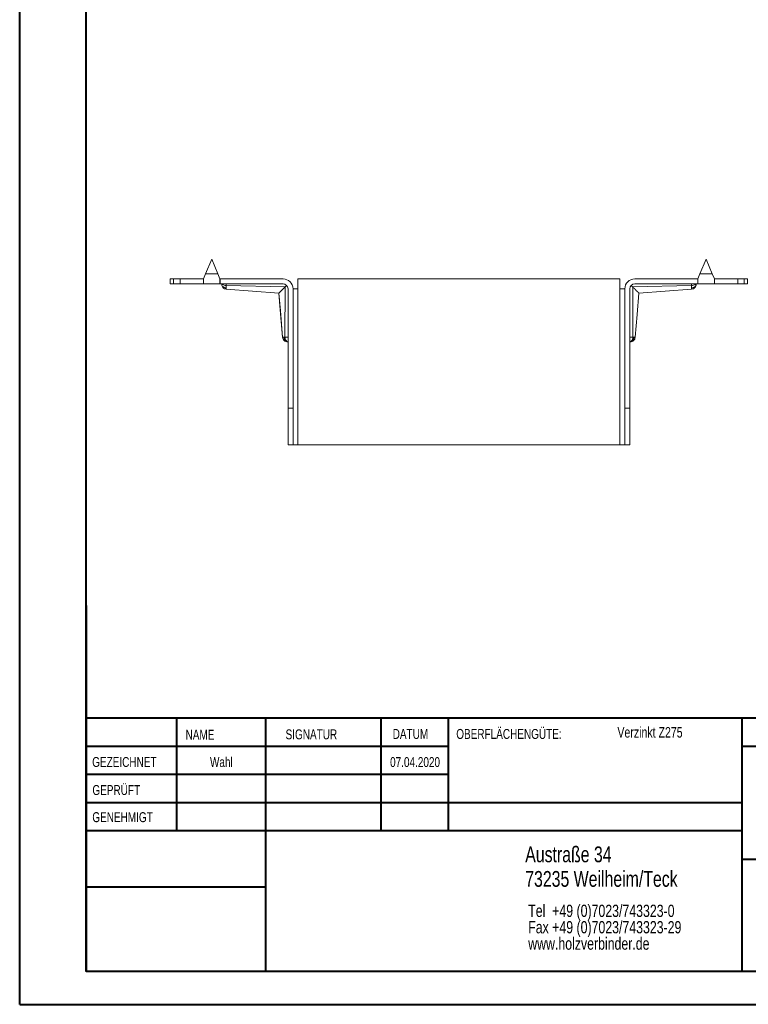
# Model space of a CAD drawing. Header units: millimetres. Extents: x 0 to 210, y 0 to 297.
# Tile 1 of 9: x 0 to 110, y 0 to 149. Entities that reach past the tile are written whole.
import ezdxf

# ---------------------------------------------------------------- set-up
doc = ezdxf.new("R2010")
doc.units = ezdxf.units.MM
doc.styles.add('SLDTEXTSTYLE0', font='TXT', dxfattribs={"width": 0.75})

# ---------------------------------------------------------------- blocks, each defined once
blk = doc.blocks.new('SW_NOTE_0')
at = {"color": 0, "linetype": 'Continuous', "lineweight": 0, "char_height": 1.8521, "attachment_point": 1, "style": 'SLDTEXTSTYLE0'}
for s, insert in [('Tel  +49 (0)7023/743323-0', (0, 2.39)), ('Fax +49 (0)7023/743323-29', (0, -0.08)), ('www.holzverbinder.de', (0, -2.55))]:
    blk.add_mtext(s, dxfattribs=dict(at, insert=insert))

msp = doc.modelspace()

# ---------------------------------------------------------------- linework, layer by layer
at = {"color": 7, "linetype": 'Continuous', "lineweight": 40}
for p, q in [((0.08, 0.21), (0.08, 297.21)), ((10.08, 5.21), (10.08, 292.21)), ((10.11, 60.37), (10.11, 5.12)), ((205.08, 43.37), (10.11, 43.37)), ((23.71, 43.37), (23.71, 26.37)), ((37.1, 43.37), (37.1, 5.12)), ((54.51, 43.37), (54.51, 26.37)), ((64.71, 26.37), (64.71, 43.37)), ((108.91, 43.37), (108.91, 5.12)), ((64.71, 39.1), (10.11, 39.1)), ((205.08, 39.12), (108.91, 39.12)), ((64.71, 34.87), (10.11, 34.87)), ((108.91, 30.62), (10.11, 30.62)), ((108.91, 26.37), (10.11, 26.37)), ((108.91, 22.12), (205.08, 22.12)), ((37.1, 17.87), (10.11, 17.87)), ((10.11, 13.71), (10.08, 13.71)), ((10.11, 9.46), (10.08, 9.46)), ((10.08, 5.21), (205.08, 5.21)), ((0.08, 0.21), (210.08, 0.21))]:
    msp.add_line(p, q, dxfattribs=at)
at = {"color": 7, "linetype": 'Continuous', "lineweight": 15}
for p, q in [((28.07, 110.37), (29.01, 112.62)), ((29.01, 112.62), (29.94, 110.37)), ((102.57, 110.37), (103.51, 112.62)), ((103.51, 112.62), (104.44, 110.37)), ((28.07, 110.37), (27.76, 109.62)), ((29.94, 110.37), (28.07, 110.37)), ((30.25, 109.62), (29.94, 110.37)), ((102.57, 110.37), (102.26, 109.62)), ((104.44, 110.37), (102.57, 110.37)), ((104.75, 109.62), (104.44, 110.37)), ((22.76, 109.62), (22.76, 108.87)), ((22.76, 109.62), (23.26, 109.62)), ((22.76, 108.87), (22.76, 109.62)), ((23.26, 108.87), (22.76, 108.87)), ((23.26, 108.87), (23.26, 109.62)), ((23.26, 109.62), (24.26, 109.62)), ((24.26, 108.87), (23.26, 108.87)), ((24.26, 109.62), (24.26, 108.87)), ((24.26, 109.62), (27.76, 109.62)), ((27.76, 108.87), (24.26, 108.87)), ((27.76, 108.87), (27.76, 109.62)), ((27.76, 109.62), (27.76, 108.87)), ((27.76, 109.62), (27.76, 109.62)), ((30.25, 108.87), (27.76, 108.87)), ((27.76, 108.87), (27.76, 108.87)), ((30.25, 108.87), (30.25, 109.62)), ((30.25, 109.62), (30.26, 109.62)), ((30.26, 108.87), (30.25, 108.87)), ((39.76, 109.62), (30.26, 109.62)), ((30.26, 109.62), (30.26, 108.87)), ((30.26, 108.87), (39.76, 108.87)), ((31.19, 108.63), (31.19, 108.87)), ((40.09, 108.44), (31.19, 108.63)), ((40.05, 100.81), (40.06, 108.41)), ((42.01, 109.62), (42.01, 108.12)), ((90.51, 109.62), (42.01, 109.62)), ((90.51, 108.12), (90.51, 109.62)), ((101.32, 108.63), (92.42, 108.44)), ((92.45, 108.41), (92.46, 100.81)), ((102.26, 109.62), (92.76, 109.62)), ((92.76, 108.87), (102.26, 108.87)), ((101.32, 108.87), (101.32, 108.63)), ((102.26, 108.87), (102.26, 109.62)), ((102.26, 109.62), (102.26, 108.87)), ((102.26, 109.62), (102.26, 109.62)), ((104.75, 108.87), (102.26, 108.87)), ((102.26, 108.87), (102.26, 108.87)), ((104.75, 108.87), (104.75, 109.62)), ((104.75, 109.62), (104.76, 109.62)), ((104.76, 108.87), (104.75, 108.87)), ((104.76, 109.62), (104.76, 108.87)), ((104.76, 109.62), (108.26, 109.62)), ((108.26, 108.87), (104.76, 108.87)), ((108.26, 108.87), (108.26, 109.62)), ((108.26, 109.62), (109.26, 109.62)), ((109.26, 108.87), (108.26, 108.87)), ((109.26, 108.87), (109.26, 109.62)), ((109.26, 109.62), (109.76, 109.62)), ((109.76, 108.87), (109.26, 108.87)), ((109.76, 108.87), (109.76, 109.62)), ((109.76, 109.62), (109.76, 108.87)), ((31.19, 108.07), (39.13, 107.47)), ((31.19, 108.07), (39.13, 107.47)), ((31.19, 108.07), (39.13, 107.47)), ((40.51, 90.12), (40.51, 108.12)), ((41.26, 108.12), (41.26, 90.12)), ((42.01, 108.12), (41.26, 108.12)), ((42.01, 108.12), (42.01, 84.62)), ((90.51, 84.62), (90.51, 108.12)), ((91.26, 108.12), (90.51, 108.12)), ((91.26, 90.12), (91.26, 108.12)), ((92.01, 90.12), (92.01, 108.12)), ((93.39, 107.47), (101.32, 108.07)), ((93.39, 107.47), (93.39, 107.47)), ((93.39, 107.47), (93.39, 107.47)), ((93.39, 107.47), (93.39, 107.47)), ((40.51, 90.12), (41.26, 90.12)), ((40.51, 84.62), (40.51, 90.12)), ((41.26, 90.12), (41.26, 84.62)), ((91.26, 90.12), (92.01, 90.12)), ((91.26, 84.62), (91.26, 90.12)), ((92.01, 90.12), (92.01, 84.62)), ((40.51, 84.62), (41.26, 84.62)), ((42.01, 84.62), (41.26, 84.62)), ((90.51, 84.62), (42.01, 84.62)), ((91.26, 84.62), (90.51, 84.62)), ((91.26, 84.62), (92.01, 84.62))]:
    msp.add_line(p, q, dxfattribs=at)
at = {"color": 7, "linetype": 'Continuous', "lineweight": 0}
for p, q in [((64.71, 39.12), (10.11, 39.12)), ((23.71, 5.21), (23.71, 5.12)), ((54.51, 5.21), (54.51, 5.12))]:
    msp.add_line(p, q, dxfattribs=at)
at = {"color": 7, "linetype": 'Continuous', "lineweight": 15, "flags": 128}
for points in [[(39.13, 107.47), (39.34, 104.97), (39.7, 100.81)], [(39.13, 107.47), (39.36, 104.78), (39.7, 100.81)], [(39.13, 107.47), (39.34, 104.97), (39.7, 100.81)], [(39.13, 107.47), (39.34, 104.97), (39.7, 100.81)], [(92.81, 100.81), (93.11, 104.25), (93.39, 107.47)], [(92.81, 100.81), (93.11, 104.25), (93.39, 107.47)], [(92.81, 100.81), (93.11, 104.25), (93.39, 107.47)]]:
    msp.add_lwpolyline(points, dxfattribs=at)
at = {"color": 7, "linetype": 'Continuous', "lineweight": 15}
for centre, radius, start, end in [((39.76, 108.12), 1.5, 0, 90), ((39.76, 108.12), 0.75, 0, 90), ((92.76, 108.12), 1.5, 90, 180), ((92.76, 108.12), 0.75, 90, 180)]:
    msp.add_arc(centre, radius, start, end, dxfattribs=at)
for points, knots in [([(31.2, 108.25), (31.09, 108.26), (30.88, 108.31), (30.66, 108.47), (30.53, 108.67), (30.51, 108.8), (30.51, 108.87)], [0, 0, 0, 0, 0.285714, 0.571429, 0.785714, 1, 1, 1, 1]), ([(30.51, 108.87), (30.51, 108.86), (30.51, 108.84), (30.51, 108.83), (30.51, 108.82), (30.51, 108.82), (30.51, 108.82), (30.51, 108.82)], [-0.06912133, -0.06912133, -0.06912133, -0.06912133, -0.05299456, -0.04761897, -0.04224338, -0.0368678, -0.03149221, -0.03149221, -0.03149221, -0.03149221]), ([(30.51, 108.87), (30.51, 108.86), (30.51, 108.84), (30.51, 108.83), (30.51, 108.82), (30.51, 108.82), (30.51, 108.82), (30.51, 108.82)], [-0.06912133, -0.06912133, -0.06912133, -0.06912133, -0.05299456, -0.04761897, -0.04224338, -0.0368678, -0.03149221, -0.03149221, -0.03149221, -0.03149221]), ([(30.51, 108.87), (30.51, 108.86), (30.51, 108.84), (30.51, 108.83), (30.51, 108.82), (30.51, 108.82), (30.51, 108.82), (30.51, 108.82)], [-0.06912133, -0.06912133, -0.06912133, -0.06912133, -0.05299456, -0.04761897, -0.04224338, -0.0368678, -0.03149221, -0.03149221, -0.03149221, -0.03149221]), ([(30.51, 108.87), (30.51, 108.86), (30.51, 108.84), (30.51, 108.83), (30.51, 108.82), (30.51, 108.82), (30.51, 108.82), (30.51, 108.82)], [-0.06912133, -0.06912133, -0.06912133, -0.06912133, -0.05299456, -0.04761897, -0.04224338, -0.0368678, -0.03149221, -0.03149221, -0.03149221, -0.03149221]), ([(30.51, 108.87), (30.51, 108.86), (30.51, 108.84), (30.51, 108.83), (30.51, 108.82), (30.51, 108.82), (30.51, 108.82), (30.51, 108.82)], [-0.06912133, -0.06912133, -0.06912133, -0.06912133, -0.05299456, -0.04761897, -0.04224338, -0.0368678, -0.03149221, -0.03149221, -0.03149221, -0.03149221]), ([(30.51, 108.82), (30.52, 108.72), (30.54, 108.54), (30.69, 108.3), (30.92, 108.12), (31.11, 108.09), (31.2, 108.07)], [0, 0, 0, 0, 0.249985, 0.499978, 0.749968, 1, 1, 1, 1]), ([(31.19, 108.63), (31.08, 108.64), (30.88, 108.67), (30.66, 108.76), (30.57, 108.84), (30.55, 108.87)], [0, 0, 0, 0, 0.2857143, 0.5714286, 0.7743368, 0.7743368, 0.7743368, 0.7743368]), ([(31.2, 108.25), (31.2, 108.28), (31.19, 108.34), (31.19, 108.46), (31.19, 108.57), (31.19, 108.63)], [-0.03148795, -0.03148795, -0.03148795, -0.03148795, -0.02246352, -0.01343908, 0.00000001, 0.00000001, 0.00000001, 0.00000001]), ([(39.13, 107.47), (39.13, 107.47), (39.12, 107.47), (39.13, 107.48), (39.14, 107.49), (39.16, 107.51), (39.19, 107.54), (39.26, 107.6), (39.34, 107.69), (39.43, 107.78), (39.52, 107.87), (39.62, 107.97), (39.75, 108.09), (39.89, 108.23), (40.01, 108.35), (40.06, 108.41)], [0, 0, 0, 0, 0.005146, 0.058157, 0.111559, 0.166157, 0.221147, 0.326861, 0.434826, 0.515079, 0.595967, 0.678562, 0.761636, 0.880336, 1, 1, 1, 1]), ([(92.45, 108.41), (92.5, 108.36), (92.6, 108.26), (92.74, 108.12), (92.87, 107.98), (93, 107.85), (93.1, 107.75), (93.18, 107.68), (93.23, 107.63), (93.28, 107.58), (93.31, 107.54), (93.35, 107.51), (93.37, 107.49), (93.38, 107.48), (93.38, 107.47), (93.39, 107.47)], [0, 0, 0, 0, 0.103235, 0.206007, 0.309464, 0.415553, 0.522814, 0.581976, 0.641436, 0.701939, 0.762857, 0.822041, 0.881706, 0.94299, 1, 1, 1, 1]), ([(101.31, 108.25), (101.42, 108.26), (101.63, 108.31), (101.86, 108.47), (101.98, 108.67), (102.01, 108.8), (102.01, 108.87)], [0, 0, 0, 0, 0.285714, 0.571429, 0.785714, 1, 1, 1, 1]), ([(101.31, 108.07), (101.4, 108.09), (101.59, 108.12), (101.82, 108.3), (101.97, 108.54), (102, 108.72), (102.01, 108.82)], [0, 0, 0, 0, 0.250032, 0.500022, 0.750015, 1, 1, 1, 1]), ([(101.32, 108.63), (101.32, 108.57), (101.32, 108.46), (101.32, 108.34), (101.32, 108.28), (101.31, 108.25)], [-0.03148795, -0.03148795, -0.03148795, -0.03148795, -0.01804886, -0.00902443, 0.00000001, 0.00000001, 0.00000001, 0.00000001]), ([(101.96, 108.87), (101.94, 108.84), (101.85, 108.76), (101.63, 108.67), (101.43, 108.64), (101.32, 108.63)], [0, 0, 0, 0, 0.2029079, 0.4886222, 0.7743365, 0.7743365, 0.7743365, 0.7743365]), ([(102.01, 108.82), (102.01, 108.82), (102.01, 108.82), (102.01, 108.82), (102.01, 108.83), (102.01, 108.84), (102.01, 108.86), (102.01, 108.87)], [-0.06912133, -0.06912133, -0.06912133, -0.06912133, -0.06374574, -0.05837015, -0.05299456, -0.04761897, -0.03149221, -0.03149221, -0.03149221, -0.03149221]), ([(31.2, 108.07), (31.2, 108.08), (31.2, 108.09), (31.2, 108.2), (31.2, 108.25)], [0, 0, 0, 0, 0.499814, 1, 1, 1, 1]), ([(101.31, 108.25), (101.31, 108.2), (101.31, 108.09), (101.31, 108.08), (101.31, 108.07)], [0, 0, 0, 0, 0.500266, 1, 1, 1, 1]), ([(39.9, 100.81), (39.85, 100.81), (39.74, 100.81), (39.68, 100.81), (39.7, 100.81), (39.7, 100.81)], [0, 0, 0, 0, 0.488716, 0.999549, 1, 1, 1, 1]), ([(39.7, 100.81), (39.71, 100.71), (39.75, 100.53), (39.93, 100.31), (40.17, 100.15), (40.35, 100.13), (40.44, 100.12)], [0, 0, 0, 0, 0.250027, 0.500017, 0.750011, 1, 1, 1, 1]), ([(40.05, 100.81), (40.04, 100.81), (40.02, 100.81), (39.98, 100.81), (39.94, 100.81), (39.92, 100.81), (39.9, 100.81)], [0, 0, 0, 0, 0.165455, 0.391316, 0.695873, 1, 1, 1, 1]), ([(39.9, 100.81), (39.9, 100.8), (39.9, 100.79), (39.91, 100.76), (39.91, 100.71), (39.93, 100.65), (39.95, 100.58), (40.01, 100.43), (40.12, 100.27), (40.31, 100.15), (40.44, 100.12), (40.51, 100.12)], [0, 0, 0, 0, 0.017857, 0.035714, 0.071429, 0.142857, 0.214286, 0.285714, 0.571429, 0.785714, 1, 1, 1, 1]), ([(40.51, 100.82), (40.45, 100.82), (40.4, 100.82), (40.29, 100.81), (40.25, 100.81), (40.17, 100.81), (40.14, 100.81), (40.09, 100.81), (40.07, 100.81), (40.05, 100.81)], [-0.126791, -0.126791, -0.126791, -0.126791, -0.0817802, -0.0817802, -0.0412071, -0.0412071, -0.0158489, -0.0158489, 0, 0, 0, 0]), ([(40.05, 100.81), (40.06, 100.62), (40.17, 100.29), (40.4, 100.15), (40.51, 100.13)], [0, 0, 0, 0, 0.5, 0.9184242, 0.9184242, 0.9184242, 0.9184242]), ([(40.44, 100.12), (40.44, 100.12), (40.44, 100.12), (40.45, 100.12), (40.45, 100.12), (40.46, 100.12), (40.47, 100.12), (40.49, 100.12), (40.51, 100.12)], [-0.09692135, -0.09692135, -0.09692135, -0.09692135, -0.09132928, -0.08853325, -0.08573721, -0.08014514, -0.068961, -0.05777686, -0.05777686, -0.05777686, -0.05777686]), ([(92.46, 100.81), (92.44, 100.81), (92.42, 100.81), (92.37, 100.81), (92.34, 100.81), (92.26, 100.81), (92.22, 100.81), (92.11, 100.82), (92.06, 100.82), (92.01, 100.82)], [-0.126791, -0.126791, -0.126791, -0.126791, -0.1109421, -0.1109421, -0.0855839, -0.0855839, -0.0450108, -0.0450108, 0, 0, 0, 0]), ([(92.01, 100.13), (92.11, 100.15), (92.34, 100.29), (92.45, 100.62), (92.46, 100.81)], [0, 0, 0, 0, 0.4184242, 0.9184242, 0.9184242, 0.9184242, 0.9184242]), ([(92.01, 100.12), (92.07, 100.12), (92.2, 100.15), (92.39, 100.27), (92.51, 100.43), (92.56, 100.58), (92.58, 100.65), (92.6, 100.71), (92.6, 100.76), (92.61, 100.79), (92.61, 100.8), (92.61, 100.81)], [0, 0, 0, 0, 0.214286, 0.428571, 0.714286, 0.785714, 0.857143, 0.928571, 0.964286, 0.982143, 1, 1, 1, 1]), ([(92.01, 100.12), (92.02, 100.12), (92.04, 100.12), (92.05, 100.12), (92.06, 100.12), (92.06, 100.12), (92.07, 100.12), (92.07, 100.12), (92.07, 100.12)], [-0.09692135, -0.09692135, -0.09692135, -0.09692135, -0.08573721, -0.07455307, -0.068961, -0.06616497, -0.06336893, -0.05777686, -0.05777686, -0.05777686, -0.05777686]), ([(92.07, 100.12), (92.16, 100.13), (92.35, 100.15), (92.58, 100.31), (92.76, 100.53), (92.8, 100.71), (92.81, 100.81)], [0, 0, 0, 0, 0.249989, 0.499983, 0.749973, 1, 1, 1, 1]), ([(92.07, 100.12), (92.16, 100.13), (92.35, 100.15), (92.58, 100.31), (92.76, 100.53), (92.8, 100.71), (92.81, 100.81)], [0, 0, 0, 0, 0.249985, 0.499977, 0.749968, 1, 1, 1, 1]), ([(92.61, 100.81), (92.6, 100.81), (92.57, 100.81), (92.52, 100.81), (92.48, 100.81), (92.46, 100.81)], [0, 0, 0, 0, 0.279895, 0.608705, 1, 1, 1, 1]), ([(92.81, 100.81), (92.81, 100.81), (92.83, 100.81), (92.77, 100.81), (92.66, 100.81), (92.61, 100.81)], [0, 0, 0, 0, 0.000391, 0.511255, 1, 1, 1, 1])]:
    msp.add_open_spline(points, degree=3, knots=knots, dxfattribs=at)
for points in [[(40.09, 108.44), (40.08, 108.43), (40.07, 108.42), (40.06, 108.41)], [(40.29, 108.65), (40.22, 108.58), (40.16, 108.51), (40.09, 108.44)], [(92.22, 108.65), (92.29, 108.58), (92.35, 108.51), (92.42, 108.44)], [(92.45, 108.41), (92.44, 108.42), (92.43, 108.43), (92.42, 108.44)]]:
    msp.add_open_spline(points, degree=3, dxfattribs=at)

# ---------------------------------------------------------------- block references
at = {"color": 7, "linetype": 'Continuous', "lineweight": 0}
msp.add_blockref('SW_NOTE_0', (76.7, 12.85), dxfattribs=at)

# ---------------------------------------------------------------- texts
at = {"color": 7, "linetype": 'Continuous', "lineweight": 0, "style": 'SLDTEXTSTYLE0'}
for s, insert, char_height, attachment_point in [('NAME', (25.07, 41.62), 1.5, 1), ('SIGNATUR', (40.14, 41.68), 1.5, 1), ('DATUM', (56.28, 41.74), 1.5, 1), ('OBERFLÄCHENGÜTE:', (65.86, 41.74), 1.5, 1), ('Verzinkt Z275', (90.14, 42.03), 1.5875, 1), ('GEZEICHNET', (11, 37.51), 1.5, 1), ('Wahl', (30.46, 37.5), 1.499, 2), ('07.04.2020', (59.65, 37.5), 1.499, 2), ('GEPRÜFT', (11.03, 33.28), 1.5, 1), ('GENEHMIGT', (11.02, 29.19), 1.5, 1), ('Austraße 34', (76.25, 24.02), 2.3813, 1), ('73235 Weilheim/Teck', (76.25, 20.32), 2.3813, 1)]:
    msp.add_mtext(s, dxfattribs=dict(at, insert=insert, char_height=char_height, attachment_point=attachment_point))

doc.saveas('drawing.dxf')
